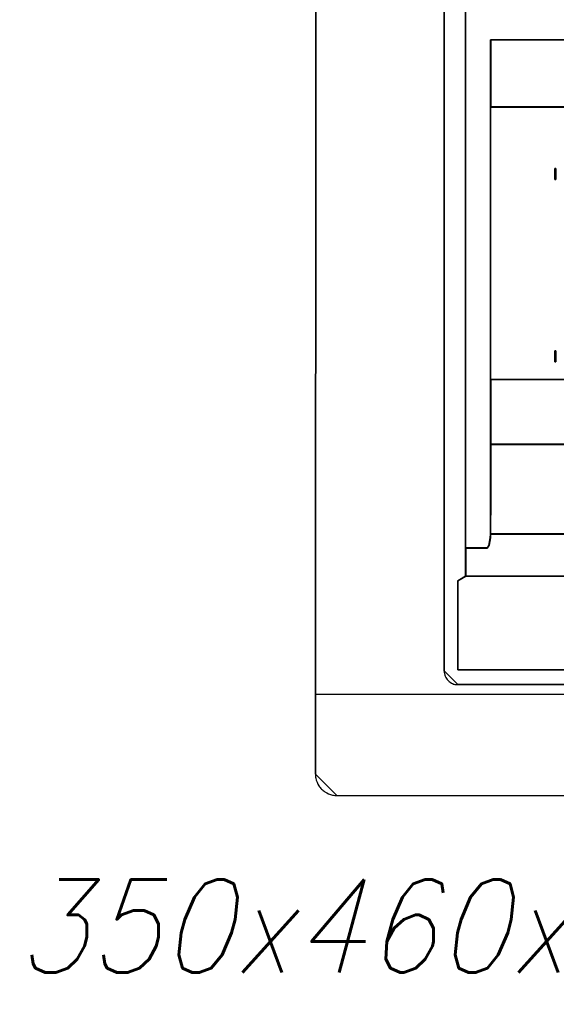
# Model space of a CAD drawing. Extents: x -635870 to -372006, y -44437 to 104716.
# Tile 151 of 221: x -518118 to -516618, y -22656 to -19904. Entities that reach past the tile are written whole.
import ezdxf

# ---------------------------------------------------------------- set-up
doc = ezdxf.new("R2010")
doc.units = 0
doc.header["$MEASUREMENT"] = 0
doc.layers.get('0').update_dxf_attribs({"color": 252})
doc.layers.add('$ IE_SCHEMAT', color=7, linetype='Continuous', lineweight=0)
doc.layers.add('50', color=7, linetype='Continuous')
doc.layers.add('60', color=7, linetype='Continuous')
doc.styles.add('ROMANS', font='romans.shx', dxfattribs={"width": 0.85})

# ---------------------------------------------------------------- blocks, each defined once
blk = doc.blocks.new('*U987')
at = {"layer": '60', "color": 7}
for points in [[(-36, -422.906636), (-35.825033, 25.020506), (-36, -422.906636)], [(314, 2.912724), (-35.827515, 3.027725), (-36, -400.568087), (313.827515, -400.654337), (314, 2.912724)], [(313.827684, -400.654337), (-36, -400.564301), (313.827684, -400.654337)], [(-36, -422.903988), (-36, -423.191591), (-35.971234, -423.479194), (-35.942468, -423.795557), (-35.884936, -424.08316), (-35.741106, -424.629606), (-35.539743, -425.204812), (-35.280849, -425.722497), (-34.993189, -426.211422), (-34.820592, -426.470265), (-34.647996, -426.700347), (-34.446634, -426.93043), (-34.245272, -427.131752), (-34.043909, -427.333074), (-33.813781, -427.534396), (-33.583653, -427.706958), (-33.324758, -427.87952), (-32.835736, -428.195883), (-32.317947, -428.425965), (-31.742626, -428.627287), (-31.196071, -428.771089), (-30.908411, -428.828609), (-30.591984, -428.85737), (-30.304324, -428.88613), (-30.016664, -428.88613), (-36, -422.903988)], [(-30.019315, -428.883482), (307.846999, -429), (-30.019315, -428.883482)]]:
    blk.add_lwpolyline(points, close=True, dxfattribs=at)
blk.add_lwpolyline([(313.827684, -400.650557), (-36, -400.564301), (-36, -422.904582), (-36, -423.192102), (-35.971253, -423.479622), (-35.942505, -423.795893), (-35.88501, -424.083413), (-35.741273, -424.6297), (-35.540041, -425.20474), (-35.281314, -425.722275), (-34.993839, -426.211059), (-34.821355, -426.469827), (-34.64887, -426.699842), (-34.447638, -426.929858), (-34.246406, -427.131122), (-34.045174, -427.332386), (-33.815194, -427.533649), (-33.585214, -427.706161), (-33.326487, -427.878673), (-32.837781, -428.194945), (-32.320327, -428.424961), (-31.745378, -428.626224), (-31.199176, -428.769984), (-30.911702, -428.827488), (-30.59548, -428.85624), (-30.308005, -428.884992), (-30.020531, -428.884992), (307.848215, -429)], dxfattribs=at)
blk.add_lwpolyline([(313.827684, -400.650557), (-36, -400.564301), (-36, -422.904582), (-36, -423.192102), (-35.971253, -423.479622), (-35.942505, -423.795893), (-35.88501, -424.083413), (-35.741273, -424.6297), (-35.540041, -425.20474), (-35.281314, -425.722275), (-34.993839, -426.211059), (-34.821355, -426.469827), (-34.64887, -426.699842), (-34.447638, -426.929858), (-34.246406, -427.131122), (-34.045174, -427.332386), (-33.815194, -427.533649), (-33.585214, -427.706161), (-33.326487, -427.878673), (-32.837781, -428.194945), (-32.320327, -428.424961), (-31.745378, -428.626224), (-31.199176, -428.769984), (-30.911702, -428.827488), (-30.59548, -428.85624), (-30.308005, -428.884992), (-30.020531, -428.884992), (307.848215, -429)], dxfattribs=at)
blk = doc.blocks.new('*C988')
at = {"layer": '50', "color": 7}
for points in [[(0.00871, -92.364282), (0.00871, -308.919879), (0.00871, -343.055252), (0.00871, -352.484775), (0.00871, -361.665498), (0.00871, -370.398381), (0.00871, -373.334222), (0.00871, -393.95975), (0.00871, -394.05927), (0.00871, -394.13391), (0.00871, -394.13391), (0.033603, -394.50711), (0.083389, -394.88031), (0.158068, -395.22863), (0.282533, -395.57695), (0.431891, -395.925271), (0.631035, -396.223831), (0.855072, -396.522391), (1.104002, -396.796071), (1.377824, -397.069751), (1.67654, -397.268791), (1.975256, -397.467831), (2.298865, -397.617111), (2.647367, -397.766391), (3.020761, -397.841031), (3.369263, -397.915671), (3.742658, -397.915671), (112.076915, -397.915671)], [(103.141162, -393.810195), (3.818216, -393.810195), (3.818216, -368.923956), (6.008797, -367.629872), (6.008797, -359.790706), (12.008003, -359.790706), (12.530755, -358.994347), (12.879257, -356.928789), (12.929043, -355.858681), (12.929043, -351.62802), (13.003722, -349.662007), (13.003722, -343.042268), (13.003722, -330.773352), (13.003722, -312.631284), (13.003722, -236.42962), (13.003722, -217.665396), (265.020137, -217.665396)], [(272.015062, -367.560565), (12.008003, -367.560565), (6.008797, -367.560565), (3.818216, -368.858142), (3.818216, -393.81155), (103.141162, -393.81155)], [(271.975941, -367.600287), (12.045359, -367.600287), (6.047918, -367.600287), (3.857981, -368.893937), (3.857981, -393.771828), (103.151712, -393.771828)]]:
    blk.add_lwpolyline(points, dxfattribs=at)
for points in [[(0.00871, -308.938747), (0.00871, -92.344943), (0.00871, -308.938747)], [(6.007953, -92.344943), (6.007953, -343.067942), (6.007953, -92.344943)], [(12.998674, -217.665396), (265.025185, -217.665396), (12.998674, -217.665396)], [(12.998674, -217.665396), (12.998674, -312.669973), (12.998674, -217.665396)], [(12.998674, -236.504246), (265.025185, -236.504246), (265.025185, -217.665396), (12.998674, -217.665396), (12.998674, -236.504246)], [(13.041091, -236.461875), (264.985419, -236.461875), (264.985419, -217.705118), (13.041091, -217.705118), (13.041091, -236.461875)], [(265.025185, -236.419505), (12.998674, -236.419505), (265.025185, -236.419505)], [(12.998674, -312.669973), (265.025185, -312.669973), (265.025185, -236.419505), (12.998674, -236.419505), (12.998674, -312.669973)], [(30.916872, -256.725423), (30.916872, -253.635046), (30.916872, -256.725423)], [(30.916872, -253.635046), (31.025563, -253.635046), (30.916872, -253.635046)], [(31.057375, -256.725423), (30.951998, -256.725423), (30.916872, -256.725423), (30.916872, -253.635046), (30.951998, -253.635046), (31.057375, -253.635046), (31.127627, -253.635046), (31.197879, -253.635046), (31.197879, -256.725423), (31.127627, -256.725423), (31.057375, -256.725423)], [(31.127627, -253.635046), (31.057375, -253.635046), (30.951998, -253.635046), (30.916872, -253.635046), (30.916872, -256.725423), (30.951998, -256.725423), (31.057375, -256.725423), (31.127627, -256.725423), (31.197879, -256.725423), (31.197879, -253.635046), (31.127627, -253.635046)], [(30.943382, -253.635046), (31.099792, -253.635046), (30.943382, -253.635046)], [(31.107745, -253.674768), (31.057375, -253.674768), (30.981822, -253.674768), (30.956637, -253.674768), (30.956637, -256.685701), (30.981822, -256.685701), (31.057375, -256.685701), (31.107745, -256.685701), (31.158114, -256.685701), (31.158114, -253.674768), (31.107745, -253.674768)], [(31.01761, -253.635046), (31.150161, -253.635046), (31.01761, -253.635046)], [(31.06798, -253.635046), (31.197879, -253.635046), (31.06798, -253.635046)], [(31.115698, -253.635046), (31.115698, -256.725423), (31.115698, -253.635046)], [(30.916872, -256.64333), (31.025563, -256.64333), (30.916872, -256.64333)], [(30.943382, -256.64333), (31.099792, -256.64333), (30.943382, -256.64333)], [(31.01761, -256.64333), (31.150161, -256.64333), (31.01761, -256.64333)], [(31.06798, -256.64333), (31.197879, -256.64333), (31.06798, -256.64333)], [(30.916872, -307.67029), (30.916872, -304.577265), (30.916872, -307.67029)], [(30.916872, -304.577265), (31.025563, -304.577265), (30.916872, -304.577265)], [(31.197879, -304.577265), (31.197879, -307.67029), (31.127627, -307.67029), (31.057375, -307.67029), (30.951998, -307.67029), (30.916872, -307.67029), (30.916872, -304.577265), (30.951998, -304.577265), (31.057375, -304.577265), (31.127627, -304.577265), (31.197879, -304.577265)], [(31.197879, -307.67029), (31.197879, -304.577265), (31.127627, -304.577265), (31.057375, -304.577265), (30.951998, -304.577265), (30.916872, -304.577265), (30.916872, -307.67029), (30.951998, -307.67029), (31.057375, -307.67029), (31.127627, -307.67029), (31.197879, -307.67029)], [(30.943382, -304.577265), (31.099792, -304.577265), (30.943382, -304.577265)], [(31.158114, -307.630568), (31.158114, -304.616987), (31.107745, -304.616987), (31.057375, -304.616987), (30.981822, -304.616987), (30.956637, -304.616987), (30.956637, -307.630568), (30.981822, -307.630568), (31.057375, -307.630568), (31.107745, -307.630568), (31.158114, -307.630568)], [(31.01761, -304.577265), (31.150161, -304.577265), (31.01761, -304.577265)], [(31.06798, -304.577265), (31.197879, -304.577265), (31.06798, -304.577265)], [(31.115698, -304.577265), (31.115698, -307.67029), (31.115698, -304.577265)], [(30.916872, -307.588197), (31.025563, -307.588197), (30.916872, -307.588197)], [(30.943382, -307.588197), (31.099792, -307.588197), (30.943382, -307.588197)], [(31.01761, -307.588197), (31.150161, -307.588197), (31.01761, -307.588197)], [(31.06798, -307.588197), (31.197879, -307.588197), (31.06798, -307.588197)], [(0.00871, -343.067942), (0.00871, -308.856655), (0.00871, -343.067942)], [(12.998674, -312.587881), (12.998674, -343.067942), (12.998674, -312.587881)], [(12.998674, -312.587881), (265.025185, -312.587881), (12.998674, -312.587881)], [(12.998674, -330.804418), (265.025185, -330.804418), (265.025185, -312.587881), (12.998674, -312.587881), (12.998674, -330.804418)], [(13.041091, -330.764696), (264.985419, -330.764696), (264.985419, -312.627603), (13.041091, -312.627603), (13.041091, -330.764696)], [(12.924446, -355.876983), (265.099413, -355.876983), (265.099413, -351.63463), (265.024731, -349.663183), (265.024731, -343.025149), (265.024731, -330.722326), (12.999128, -330.722326), (12.999128, -343.025149), (12.999128, -349.663183), (12.924446, -351.63463), (12.924446, -355.876983)], [(12.964211, -355.83726), (265.059648, -355.83726), (265.059648, -351.608306), (264.98499, -349.643086), (264.98499, -343.026016), (264.98499, -330.762048), (13.038869, -330.762048), (13.038869, -343.026016), (13.038869, -349.643086), (12.964211, -351.608306), (12.964211, -355.83726)], [(12.998674, -330.722326), (265.025185, -330.722326), (12.998674, -330.722326)], [(0.00871, -352.495311), (0.00871, -342.98585), (0.00871, -352.495311)], [(6.007953, -342.98585), (6.007953, -351.549926), (6.007953, -342.98585)], [(12.998674, -342.98585), (12.998674, -349.682989), (12.998674, -342.98585)], [(6.007953, -351.467834), (6.007953, -359.806818), (6.007953, -351.467834)], [(12.924446, -351.647907), (13.083507, -349.600897), (12.924446, -351.647907)], [(12.924446, -355.876983), (12.924446, -351.565815), (12.924446, -355.876983)], [(0.00871, -361.673755), (0.00871, -352.413219), (0.00871, -361.673755)], [(12.007197, -367.642657), (272.015906, -367.642657), (272.015906, -359.752495), (266.016663, -359.752495), (265.493907, -358.950955), (265.145403, -356.87196), (265.095617, -355.79489), (12.928242, -355.79489), (12.878456, -356.87196), (12.529952, -358.950955), (12.007197, -359.752495), (6.007953, -359.752495), (6.007953, -367.642657), (12.007197, -367.642657)], [(12.045168, -367.602935), (271.976141, -367.602935), (271.976141, -359.76568), (265.978691, -359.76568), (265.456092, -358.969514), (265.107692, -356.90446), (265.057921, -355.834612), (12.965938, -355.834612), (12.916167, -356.90446), (12.567768, -358.969514), (12.045168, -359.76568), (6.047718, -359.76568), (6.047718, -367.602935), (12.045168, -367.602935)], [(12.526794, -359.012377), (12.958909, -356.864738), (12.526794, -359.012377)], [(12.876728, -356.94683), (13.006628, -355.79489), (12.876728, -356.94683)], [(265.099413, -355.79489), (12.924446, -355.79489), (265.099413, -355.79489)], [(6.007953, -359.724726), (6.007953, -367.642657), (6.007953, -359.724726)], [(12.086726, -359.724726), (6.007953, -359.724726), (12.086726, -359.724726)], [(12.004545, -359.806818), (12.608976, -358.930285), (12.004545, -359.806818)], [(0.00871, -370.404664), (0.00871, -361.591663), (0.00871, -370.404664)], [(6.090134, -367.560565), (3.818216, -368.937596), (6.090134, -367.560565)], [(6.007953, -367.560565), (12.086726, -367.560565), (6.007953, -367.560565)], [(272.015906, -367.560565), (12.004545, -367.560565), (272.015906, -367.560565)], [(0.00871, -373.3388), (0.00871, -370.322572), (0.00871, -373.3388)], [(3.818216, -368.855504), (3.818216, -393.81155), (3.818216, -368.855504)], [(0.00871, -393.959846), (0.00871, -373.256708), (0.00871, -393.959846)], [(0.00871, -394.060475), (0.00871, -393.877754), (0.00871, -394.060475)], [(0.00871, -394.134623), (0.00871, -393.978383), (0.00871, -394.134623)], [(0.00871, -394.052531), (0.00871, -394.052531), (0.00871, -394.052531)], [(0.00871, -394.052531), (0.03416, -394.433811), (0.08506, -394.81509), (0.161409, -395.170951), (0.288657, -395.526812), (0.441356, -395.882673), (0.644954, -396.187696), (0.874001, -396.49272), (1.128498, -396.772325), (1.408445, -397.05193), (1.713842, -397.255279), (2.019239, -397.458628), (2.350085, -397.61114), (2.706381, -397.763652), (3.088127, -397.839908), (3.444423, -397.916163), (3.826169, -397.916163), (0.00871, -394.052531)], [(103.194092, -393.729458), (3.818216, -393.729458), (103.194092, -393.729458)], [(112.128006, -397.834071), (3.741337, -397.834071), (112.128006, -397.834071)]]:
    blk.add_lwpolyline(points, close=True, dxfattribs=at)

msp = doc.modelspace()

# ---------------------------------------------------------------- block references
at = {"xscale": 10, "yscale": 10, "zscale": 10}
for name in ['*U987', '*C988']:
    msp.add_blockref(name, (-516931.5, -17783.1), dxfattribs=at)

# ---------------------------------------------------------------- texts
at = {"layer": '$ IE_SCHEMAT', "color": 0, "ltscale": 2, "style": 'ROMANS', "oblique": 15, "width": 0.9}
msp.add_text('350x460x160 (wys./szer./gł.)', height=260, dxfattribs=at).set_placement((-518127.4, -22567))

doc.saveas('drawing.dxf')
